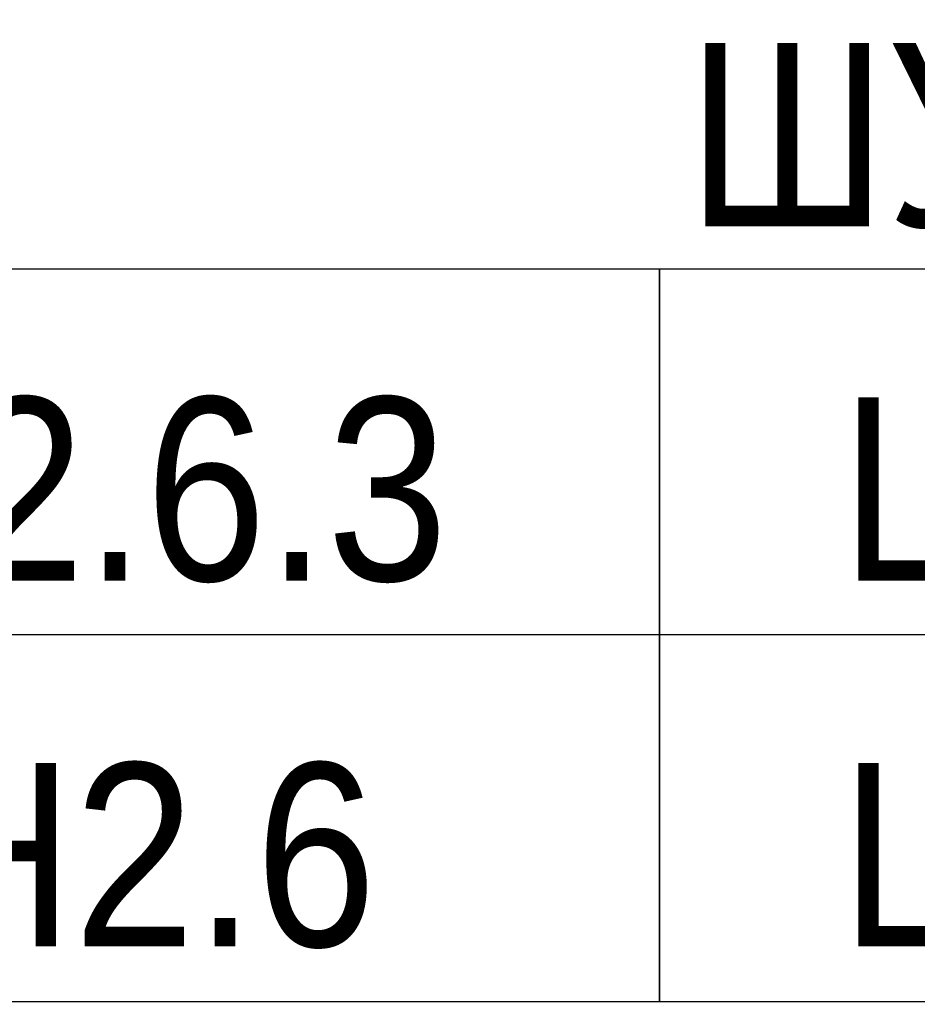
# Model space of a CAD drawing. Header units: millimetres. Extents: x -111 to 116289, y -9307 to 73893.
# Tile 115 of 128: x 82822 to 84046, y 50144 to 51487. Entities that reach past the tile are written whole.
import ezdxf
from ezdxf import colors
from ezdxf.entities.mleader import LeaderData, LeaderLine
from ezdxf.enums import TextEntityAlignment as Align
from ezdxf.math import Vec2, Vec3

# ---------------------------------------------------------------- set-up
doc = ezdxf.new("R2018")
doc.units = ezdxf.units.MM
doc.set_wipeout_variables(frame=1)
doc.linetypes.add('ADSK_Линия сетки', pattern=[25, 20, -2.5, 0, -2.5])
doc.linetypes.add('ADSK_Линия сетки_2_', pattern=[25, 20, -2.5, 0, -2.5])
doc.layers.add('КИП_выноска', color=6, linetype='Continuous', lineweight=25)
doc.layers.add('Оси', color=7, linetype='Continuous', lineweight=9)
doc.styles.add('Arial', font='arial.ttf', dxfattribs={"width": 0.85, "height": 350})
doc.styles.add('GOST 2.304', font='simplex.shx', dxfattribs={"width": 0.65, "oblique": 15})
doc.styles.get("Standard").update_dxf_attribs({"font": 'arial.ttf'})

# ---------------------------------------------------------------- blocks, each defined once
blk = doc.blocks.new('135_SLK_GD_KR_rvt-1-Оборудование_B2_-11_400__На лист секция 5_-11_400')
at = {"layer": 'Оси', "color": 254, "linetype": 'ADSK_Линия сетки_2_', "true_color": 0xe5e5e5}
blk.add_line((-13076977.1, -9280400.3), (-12975234.7, -9280400.3), dxfattribs=at)
blk = doc.blocks.new('A$Cffbd38bb')
at = {"layer": 'Оси', "color": 253, "linetype": 'ADSK_Линия сетки', "true_color": 0xaaaaaa}
blk.add_line((106567.1, 49629.5), (800, 49629.5), dxfattribs=at)
at = {"lineweight": 5}
blk.add_blockref('135_SLK_GD_KR_rvt-1-Оборудование_B2_-11_400__На лист секция 5_-11_400', (13077777.1, 9330329.8), dxfattribs=at)
blk = doc.blocks.new('_None')
blk = doc.blocks.new('*U190')
at = {"color": 0, "linetype": 'Continuous', "lineweight": 30, "ltscale": 75, "width": 0.85, "flags": 104}
blk.add_attdef('ПРИМЕЧАНИЕ_1', text='', height=2.5, dxfattribs=at).set_placement((8, 3.611), align=Align.BOTTOM_CENTER)
at = {"color": 0, "lineweight": 30, "width": 0.85, "flags": 104}
blk.add_attdef('ПРИМЕЧАНИЕ_2', text='', height=2.5, dxfattribs=at).set_placement((8, -7.53), align=Align.BOTTOM_CENTER)
at = {"color": 0, "lineweight": 30, "style": 'GOST 2.304', "width": 0.85}
for tag, p in [('ИМЯ_КАБЕЛЯ_2', (8, -7.5)), ('ИМЯ_КАБЕЛЯ_3', (8, -12.5)), ('ИМЯ_КАБЕЛЯ_4', (8, -17.5)), ('ИМЯ_КАБЕЛЯ_5', (8, -22.5)), ('ИМЯ_КАБЕЛЯ_6', (8, -27.5)), ('ИМЯ_КАБЕЛЯ_7', (8, -32.5)), ('ИМЯ_КАБЕЛЯ_8', (8, -37.5)), ('ИМЯ_КАБЕЛЯ_9', (8, -42.5))]:
    blk.add_attdef(tag, text='', height=2.5, dxfattribs=at).set_placement(p, align=Align.BOTTOM_CENTER)
at = {"linetype": 'Continuous'}
blk.add_wipeout([(0, 2.5), (16, 2.5), (16, -2.5), (0, -2.5)], dxfattribs=at)
at = {"color": 0}
blk.add_line((0, -2.5), (0, 0), dxfattribs=at)
at = {"color": 0, "linetype": 'Continuous'}
blk.add_lwpolyline([(0, -2.5), (16, -2.5), (16, 2.5), (0, 2.5)], close=True, dxfattribs=at)
at = {"color": 0, "lineweight": 30, "style": 'GOST 2.304', "width": 0.85}
blk.add_attdef('ИМЯ_КАБЕЛЯ_1', text='', height=2.5, dxfattribs=at).set_placement((8, -2.5), align=Align.BOTTOM_CENTER)

msp = doc.modelspace()

# ---------------------------------------------------------------- block references
msp.add_blockref('A$Cffbd38bb', (1805.7, 1084))

# ---------------------------------------------------------------- next in the draw order: leaders
at = {"layer": 'КИП_выноска'}
ml = msp.add_multileader_mtext('Standard', dxfattribs=at)
ml.set_content('ШУ-ДН2.6', color=256, style='Arial')
ml.set_leader_properties(color=256, linetype='ByLayer', lineweight=-1)
ml.set_arrow_properties(name='NONE')
ml.build(insert=Vec2(0, 0))
ml.multileader.update_dxf_attribs({"has_dogleg": 0, "text_left_attachment_type": 6, "text_right_attachment_type": 6, "dogleg_length": 0.5, "arrow_head_size": 300})
ctx = ml.context
ctx.base_point, ctx.char_height, ctx.arrow_head_size, ctx.landing_gap_size, ctx.plane_origin = Vec3(83669.7, 51147), 250, 300, 100, Vec3(84613.5, 50025.5)
ctx.left_attachment, ctx.right_attachment, ctx.text_align_type = 6, 6, 2
notes = []
notes.append((ctx, [(1, (1, 1, 0), (85295.2, 51147), (-1, 0), 0.5, [(0, [(86818.2, 52427.6)], 0, [])])]))
ctx.mtext.insert, ctx.mtext.alignment, ctx.mtext.flow_direction = Vec3(85120.3, 51455.3), 3, 5
ctx.mtext.has_bg_fill, ctx.mtext.bg_color, ctx.mtext.bg_scale_factor, ctx.mtext.bg_transparency, ctx.mtext.use_window_bg_color = 1, -1027028792, 1.5, 0, 1
for ctx, leaders in notes:
    for number, flags, end, landing, length, lines in leaders:
        leader = LeaderData()
        leader.index, (leader.has_last_leader_line, leader.has_dogleg_vector, leader.attachment_direction) = number, flags
        leader.last_leader_point, leader.dogleg_vector, leader.dogleg_length = Vec3(end), Vec3(landing), length
        for number, points, colour, breaks in lines:
            line = LeaderLine()
            line.index, line.vertices, line.color, line.breaks = number, Vec3.list(points), colors.encode_raw_color(colour), breaks
            leader.lines.append(line)
        ctx.leaders.append(leader)

# ---------------------------------------------------------------- next in the draw order: block references
ref = msp.add_blockref('*U190', (83694.7, 50897), dxfattribs=dict(at, xscale=100, yscale=100, zscale=100))
ref.add_attrib('ИМЯ_КАБЕЛЯ_1', 'LS2.6.1 ', dxfattribs={"layer": '0', "color": 0, "lineweight": 30, "height": 250, "style": 'Arial', "width": 0.85}).set_placement((84494.7, 50647), align=Align.BOTTOM_CENTER)

# ---------------------------------------------------------------- next in the draw order: block references
ref = msp.add_blockref('*U190', (83694.7, 50398), dxfattribs=dict(at, xscale=100, yscale=100, zscale=100))
ref.add_attrib('ИМЯ_КАБЕЛЯ_1', 'LS2.6.2 ', dxfattribs={"layer": '0', "color": 0, "lineweight": 30, "height": 250, "style": 'Arial', "width": 0.85}).set_placement((84494.7, 50148), align=Align.BOTTOM_CENTER)

# ---------------------------------------------------------------- next in the draw order: block references
ref = msp.add_blockref('*U190', (82094.7, 50897), dxfattribs=dict(at, xscale=100, yscale=100, zscale=100))
lines = msp.add_mtext('\\W0.8500;', dxfattribs={"layer": '0', "color": 0, "linetype": 'Continuous', "lineweight": 30, "ltscale": 75, "insert": (82894.7, 51258.1), "char_height": 2.5, "attachment_point": 1})
ref.add_attrib('ПРИМЕЧАНИЕ_1', '', (82894.7, 51258.1), dxfattribs={"flags": 104}).embed_mtext(lines)
ref.add_attrib('ИМЯ_КАБЕЛЯ_1', 'LS2.6.3', dxfattribs={"layer": '0', "color": 0, "lineweight": 30, "height": 250, "style": 'Arial', "width": 0.85}).set_placement((82894.7, 50647), align=Align.BOTTOM_CENTER)
lines = msp.add_mtext('\\W0.8500;', dxfattribs={"layer": '0', "color": 0, "lineweight": 30, "insert": (82894.7, 50144), "char_height": 2.5, "attachment_point": 1})
ref.add_attrib('ПРИМЕЧАНИЕ_2', '', (82894.7, 50144), dxfattribs={"flags": 104}).embed_mtext(lines)

# ---------------------------------------------------------------- next in the draw order: block references
ref = msp.add_blockref('*U190', (82094.7, 50398), dxfattribs=dict(at, xscale=100, yscale=100, zscale=100))
lines = msp.add_mtext('\\W0.8500;', dxfattribs={"layer": '0', "color": 0, "linetype": 'Continuous', "lineweight": 30, "ltscale": 75, "insert": (82894.7, 50759.1), "char_height": 2.5, "attachment_point": 1})
ref.add_attrib('ПРИМЕЧАНИЕ_1', '', (82894.7, 50759.1), dxfattribs={"flags": 104}).embed_mtext(lines)
ref.add_attrib('ИМЯ_КАБЕЛЯ_1', 'ДН2.6', dxfattribs={"layer": '0', "color": 0, "lineweight": 30, "height": 250, "style": 'Arial', "width": 0.85}).set_placement((82894.7, 50148), align=Align.BOTTOM_CENTER)

doc.saveas('drawing.dxf')
